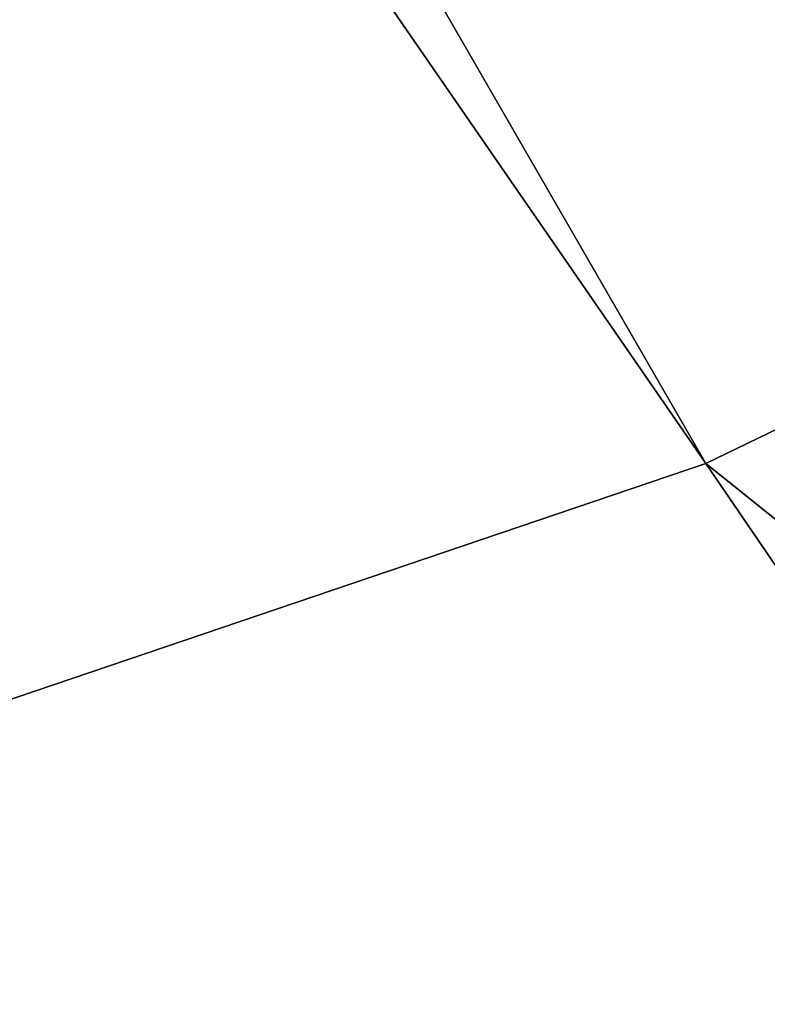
# Model space of a CAD drawing. Header units: millimetres. Extents: x 26 to 326, y -150 to 150.
# Tile 140 of 256: x 169.5515 to 169.5721, y -5.106 to -5.0789. Entities that reach past the tile are written whole.
import ezdxf

# ---------------------------------------------------------------- set-up
doc = ezdxf.new("R2010")
doc.units = ezdxf.units.MM
doc.header["$LTSCALE"] = 25.4
doc.layers.get('0').update_dxf_attribs({"true_color": 0xff5454})

# ---------------------------------------------------------------- blocks, each defined once
blk = doc.blocks.new('Z_o_enie AMALFI_8381_8380 pm 1.STL')
at = {"color": 18, "true_color": 0x000000}
mesh = blk.add_polyface(dxfattribs=at)
corners = [(169.715347, -5.02096, 361.01712), (169.314285, -4.647155, 359.423126), (169.57045, -5.091088, 359.417328), (169.465637, -4.588222, 361.022797)]
mesh.append_faces([[corners[k] for k in face] for face in [(0, 1, 2), (1, 0, 3)]], dxfattribs={"vtx0": -1, "color": 18})
mesh = blk.add_polyface(dxfattribs=at)
corners = [(169.57045, -5.091088, 359.417328), (169.271393, -4.657887, 358.514557), (169.529404, -5.105015, 358.508698), (169.314285, -4.647155, 359.423126)]
mesh.append_faces([[corners[k] for k in face] for face in [(0, 1, 2), (1, 0, 3)]], dxfattribs={"vtx0": -1, "color": 18})
mesh = blk.add_polyface(dxfattribs=at)
corners = [(169.996597, -5.433885, 361.011749), (169.57045, -5.091088, 359.417328), (169.858978, -5.514696, 359.411804), (169.715347, -5.02096, 361.01712)]
mesh.append_faces([[corners[k] for k in face] for face in [(0, 1, 2), (1, 0, 3)]], dxfattribs={"vtx0": -1, "color": 18})
mesh = blk.add_polyface(dxfattribs=at)
corners = [(169.858978, -5.514696, 359.411804), (169.529404, -5.105015, 358.508698), (169.820007, -5.531672, 358.503174), (169.57045, -5.091088, 359.417328)]
mesh.append_faces([[corners[k] for k in face] for face in [(0, 1, 2), (1, 0, 3)]], dxfattribs={"vtx0": -1, "color": 18})
mesh = blk.add_polyface(dxfattribs=at)
corners = [(169.529404, -5.105015, 358.508698), (169.546249, -5.148903, 357.621826), (169.820007, -5.531672, 358.503174)]
mesh.append_faces([[corners[k] for k in face] for face in [(0, 1, 2)]], dxfattribs={"color": 18})

msp = doc.modelspace()

# ---------------------------------------------------------------- block references
at = {"color": 0}
msp.add_blockref('Z_o_enie AMALFI_8381_8380 pm 1.STL', (0, 0), dxfattribs=at)

doc.saveas('drawing.dxf')
